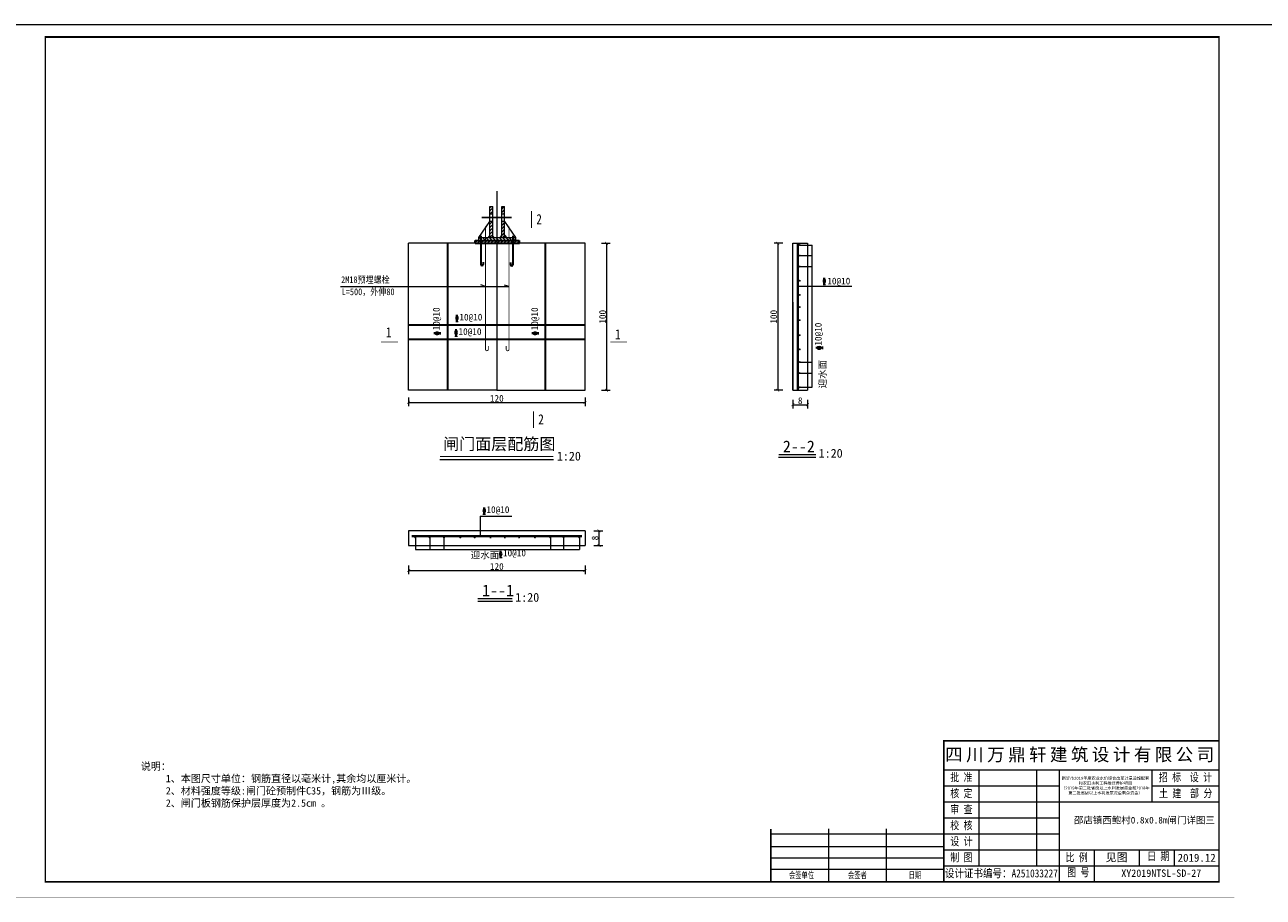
# Model space of a CAD drawing. Extents: x 36231 to 595326, y 3059 to 3871788.
# Tile 67 of 143: x 585431 to 585852, y 3864874 to 3865170. Entities that reach past the tile are written whole.
import ezdxf
from ezdxf.lldxf.tags import DXFTag

# ---------------------------------------------------------------- set-up
doc = ezdxf.new("R2010")
doc.units = 0
doc.header["$PDMODE"] = 32
doc.header["$PDSIZE"] = 0.2
doc.linetypes.add('CENTER', pattern=[50.8, 31.75, -6.35, 6.35, -6.35])
doc.layers.get('0').update_dxf_attribs({"linetype": 'CONTINUOUS'})
doc.layers.get('Defpoints').update_dxf_attribs({"linetype": 'CONTINUOUS'})
for name, color, linetype, lineweight in [('0.09标注线', 3, 'CONTINUOUS', 9), ('0.13文字', 3, 'CONTINUOUS', 13), ('图框１', 5, 'CONTINUOUS', 60), ('文字', 7, 'CONTINUOUS', 15), ('文字层', 7, 'CONTINUOUS', 15), ('标注线', 7, 'CONTINUOUS', 18), ('粗实线', 1, 'CONTINUOUS', 40), ('细实线', 3, 'CONTINUOUS', 20), ('细线', 7, 'CONTINUOUS', 15), ('轮廓西线', 1, 'CONTINUOUS', 15)]:
    doc.layers.add(name, color=color, linetype=linetype, lineweight=lineweight)
doc.layers.add('点划线', color=3, linetype='CENTER')
doc.layers.add('钢筋', color=1, linetype='CONTINUOUS')
doc.styles.add('-仿宋_GB2312', font='仿宋_GB2312_0.ttf')
doc.styles.add('CHX-1', font='tssdeng.shx', dxfattribs={"width": 0.7, "height": 300, "bigfont": 'atssdchn.shx'})
doc.styles.add('LYJFS', font='times.ttf', dxfattribs={"width": 0.7})
tags = doc.linetypes.add('DASHDOT2', pattern=[0.5, 0.25, -0.125, 0, -0.125]).pattern_tags.tags
tags[10:11] = [DXFTag(74, 4), DXFTag(75, 0), DXFTag(340, '0'), DXFTag(46, 1.0), DXFTag(50, 0.0), DXFTag(44, 0.0), DXFTag(45, 0.0)]
tags[8:9] = [DXFTag(74, 4), DXFTag(75, 0), DXFTag(340, '0'), DXFTag(46, 1.0), DXFTag(50, 0.0), DXFTag(44, 0.0), DXFTag(45, 0.0)]
tags[6:7] = [DXFTag(74, 4), DXFTag(75, 0), DXFTag(340, '0'), DXFTag(46, 1.0), DXFTag(50, 0.0), DXFTag(44, 0.0), DXFTag(45, 0.0)]
tags[4:5] = [DXFTag(74, 4), DXFTag(75, 0), DXFTag(340, '0'), DXFTag(46, 1.0), DXFTag(50, 0.0), DXFTag(44, 0.0), DXFTag(45, 0.0)]
doc.dimstyles.new('zzzz STANDARD', dxfattribs={"dimtxt": 2.3, "dimasz": 1, "dimexe": 1.25, "dimexo": 1.5, "dimgap": 0.2, "dimtad": 1, "dimdec": 0, "dimlfac": 10, "dimzin": 0, "dimdsep": 46, "dimtxsty": '-仿宋_GB2312', "dimblk": 'ARCHTICK', "dimcen": 0.09, "dimadec": 0, "dimazin": 0, "dimtfac": 1, "dimtdec": 0, "dimtix": 1, "dimtmove": 2, "dimatfit": 3, "dimfxl": 1.7, "dimfxlon": 1, "dimtolj": 1, "dimtzin": 0, "dimlwd": 9, "dimlwe": 9, "dimarcsym": 0})

# ---------------------------------------------------------------- blocks, each defined once
blk = doc.blocks.new('eesz')
at = {"layer": '图框１', "color": 7, "const_width": 0.467}
blk.add_lwpolyline([(25244.5, -497.6), (25244.5, -1980.6), (27344.5, -1980.6), (27344.5, -497.6)], close=True, dxfattribs=at)
blk.add_lwpolyline([(25244.5, -497.6), (25244.5, -1980.6), (27344.5, -1980.6), (27344.5, -497.6)], close=True, dxfattribs=at)
at = {"layer": '图框１', "color": 5, "const_width": 0.467}
blk.add_lwpolyline([(25244.5, -497.6), (25244.5, -1980.6), (27344.5, -1980.6), (27344.5, -497.6)], close=True, dxfattribs=at)
at = {"layer": '图框１', "color": 7}
blk.add_lwpolyline([(25322.3, -518.3, 3.11, 3.11, 0), (27318.5, -518.3, 2.59, 2.59, 0), (27318.5, -1954.6, 2.59, 2.59, 0), (25322.3, -1954.6, 2.59, 2.59, 0)], format="xyseb", close=True, dxfattribs=at)
blk.add_lwpolyline([(25322.3, -518.3, 3.11, 3.11, 0), (27318.5, -518.3, 2.59, 2.59, 0), (27318.5, -1954.6, 2.59, 2.59, 0), (25322.3, -1954.6, 2.59, 2.59, 0)], format="xyseb", close=True, dxfattribs=at)
at = {"layer": '图框１', "color": 5}
blk.add_lwpolyline([(25322.3, -518.3, 3.11, 3.11, 0), (27318.5, -518.3, 2.59, 2.59, 0), (27318.5, -1954.6, 2.59, 2.59, 0), (25322.3, -1954.6, 2.59, 2.59, 0)], format="xyseb", close=True, dxfattribs=at)
at = {"layer": '细线', "color": 7}
for p, q in [((26850.3, -1715.1), (27318.5, -1715.1)), ((26850.3, -1764.1), (27318.5, -1764.1)), ((26910.2, -1764.1), (26910.2, -1927.4)), ((27008.2, -1764.1), (27008.2, -1927.4)), ((27046.3, -1764.1), (27046.3, -1954.6)), ((27204.2, -1764.1), (27204.2, -1818.5)), ((26850.3, -1791.3), (27046.3, -1791.3)), ((27204.2, -1791.3), (27318.5, -1791.3)), ((26850.3, -1818.5), (27318.5, -1818.5)), ((26850.3, -1845.7), (27046.3, -1845.7)), ((26556.3, -1873), (26850.3, -1873)), ((26654.3, -1864.8), (26654.3, -1954.6)), ((26752.3, -1864.8), (26752.3, -1954.6)), ((26850.3, -1873), (27046.3, -1873)), ((26556.3, -1894.7), (26850.3, -1894.7)), ((26556.3, -1913.8), (26850.3, -1913.8)), ((26850.3, -1900.2), (27318.5, -1900.2)), ((27106.2, -1900.2), (27106.2, -1954.6)), ((27182.4, -1900.2), (27182.4, -1927.4)), ((27242.3, -1900.2), (27242.3, -1927.4)), ((26556.3, -1932.9), (26850.3, -1932.9)), ((26850.3, -1927.4), (27318.5, -1927.4))]:
    blk.add_line(p, q, dxfattribs=at)
at = {"layer": '细线', "color": 7, "const_width": 2.72}
for points in [[(27318.5, -1715.1), (26850.3, -1715.1), (26850.3, -1954.6)], [(26556.3, -1864.8), (26556.3, -1954.6)]]:
    blk.add_lwpolyline(points, dxfattribs=at)
at = {"layer": '文字', "color": 7, "line_spacing_factor": 0.5, "style": '-仿宋_GB2312'}
for s, insert, char_height, width, attachment_point in [('{\\fSimSun|b0|i0|c134|p2;\\T1.2;\\C256;四川万鼎轩建筑设计有限公司}', (27084.4, -1739.6), 21.778, 468.222, 5), ('{\\W0.8;批 准}', (26880.3, -1777.7), 13.611, 59.889, 5), ('{\\W0.8;招 标  设 计}', (27261.3, -1777.7), 13.611, 114.153, 5), ('{\\W0.8;核 定}', (26880.3, -1804.9), 13.611, 59.889, 5), ('{\\W0.8;土 建  部 分}', (27261.7, -1804.9), 13.611, 114.902, 5), ('{\\W0.8;审 查}', (26880.3, -1832.1), 13.611, 59.889, 5), ('{\\W0.8;校 核}', (26880.3, -1859.4), 13.611, 59.889, 5), ('{\\W0.8;设 计}', (26880.3, -1886.6), 13.611, 59.889, 5), ('{\\W0.8;制 图}', (26880.3, -1913.8), 13.611, 59.889, 5), ('{\\W0.8;比 例}', (27076.3, -1913.8), 13.611, 59.889, 5), ('见图', (27144.3, -1913.8), 13.61, 76.222, 5), ('{\\W0.8;日 期}', (27196.2, -1904.4), 13.611, 54.508, 1), ('2019.12', (27280.4, -1913.8), 13.61, 76.222, 5), ('{\\W0.7; 会签单位}', (26605.3, -1943.7), 10.889, 98, 5), ('{\\W0.7;会签者}', (26703.3, -1943.7), 10.889, 98, 5), ('{\\W0.7;日期}', (26801.3, -1943.7), 10.89, 98, 5), ('{\\W0.85;设计证书编号：A251033227}', (26948.3, -1941), 13.611, 196, 5), ('{\\W0.8;图 号}', (27060.1, -1931.7), 13.611, 54.508, 1)]:
    blk.add_mtext(s, dxfattribs=dict(at, insert=insert, char_height=char_height, width=width, attachment_point=attachment_point))
at = {"layer": '文字', "color": 7, "insert": (27125.3, -1791.3), "char_height": 5, "width": 157.889, "attachment_point": 5, "style": '-仿宋_GB2312'}
blk.add_mtext('新沂市2019年度农业水价综合改革计量设施配套\\P和农田水利工程维修养护项目\\P（2019年第二批省级以上水利发展资金和2018年\\P第二批省级以上水利发展资金剩余资金）', dxfattribs=at)
blk = doc.blocks.new('_ARCHTICK')
at = {"color": 0, "linetype": 'ByBlock', "const_width": 0.15}
blk.add_lwpolyline([(-0.5, -0.5), (0.5, 0.5)], dxfattribs=at)
blk = doc.blocks.new('*D2118')
at = {"layer": 'Defpoints', "color": 0, "lineweight": 13}
for p in [(585611.35, 3864998.28), (585611.35, 3864993.28), (585626.5, 3864993.28)]:
    blk.add_point(p, dxfattribs=at)
at = {"layer": '细实线', "color": 0, "lineweight": 9}
for p, q in [((585624.8, 3864998.28), (585627.75, 3864998.28)), ((585626.5, 3864998.28), (585626.5, 3864993.28)), ((585624.8, 3864993.28), (585627.75, 3864993.28))]:
    blk.add_line(p, q, dxfattribs=at)
for p, rotation in [((585626.5, 3864998.28), 90), ((585626.5, 3864993.28), 270)]:
    blk.add_blockref('_ARCHTICK', p, dxfattribs=dict(at, rotation=rotation))
at = {"layer": '细实线', "color": 0, "lineweight": 9, "insert": (585625.15, 3864995.78), "char_height": 2.3, "attachment_point": 5, "rotation": 90, "style": '-仿宋_GB2312'}
blk.add_mtext('\\A1;8', dxfattribs=at)
blk = doc.blocks.new('*D2119')
at = {"layer": 'Defpoints', "color": 0, "lineweight": 13}
for p in [(585692.44, 3865096.02), (585687.28, 3865046.02), (585692.44, 3865046.02)]:
    blk.add_point(p, dxfattribs=at)
at = {"layer": '细实线', "color": 0, "lineweight": 9}
for p, q in [((585688.98, 3865096.02), (585686.03, 3865096.02)), ((585687.28, 3865096.02), (585687.28, 3865046.02)), ((585688.98, 3865046.02), (585686.03, 3865046.02))]:
    blk.add_line(p, q, dxfattribs=at)
for p, rotation in [((585687.28, 3865096.02), 90), ((585687.28, 3865046.02), 270)]:
    blk.add_blockref('_ARCHTICK', p, dxfattribs=dict(at, rotation=rotation))
at = {"layer": '细实线', "color": 0, "lineweight": 9, "insert": (585685.93, 3865071.02), "char_height": 2.3, "attachment_point": 5, "rotation": 90, "style": '-仿宋_GB2312'}
blk.add_mtext('\\A1;100', dxfattribs=at)
blk = doc.blocks.new('*D2121')
at = {"layer": 'Defpoints', "color": 0, "lineweight": 13}
for p in [(585614.98, 3865096.02), (585614.98, 3865046.02), (585629.08, 3865046.02)]:
    blk.add_point(p, dxfattribs=at)
at = {"layer": '细实线', "color": 0, "lineweight": 9}
for p, q in [((585627.38, 3865096.02), (585630.33, 3865096.02)), ((585629.08, 3865096.02), (585629.08, 3865046.02)), ((585627.38, 3865046.02), (585630.33, 3865046.02))]:
    blk.add_line(p, q, dxfattribs=at)
for p, rotation in [((585629.08, 3865096.02), 90), ((585629.08, 3865046.02), 270)]:
    blk.add_blockref('_ARCHTICK', p, dxfattribs=dict(at, rotation=rotation))
at = {"layer": '细实线', "color": 0, "lineweight": 9, "insert": (585627.73, 3865071.02), "char_height": 2.3, "attachment_point": 5, "rotation": 90, "style": '-仿宋_GB2312'}
blk.add_mtext('\\A1;100', dxfattribs=at)

msp = doc.modelspace()

# ---------------------------------------------------------------- hatches: boundary and pattern name
at = {"layer": '标注线'}
h = msp.add_hatch(dxfattribs=at)
h.set_pattern_fill('ANSI31', scale=0.25, style=0)
h.set_pattern_definition([(45, (584792.7514, 3864454.0564), (-0.561266, 0.561266), [])])
h.paths.add_polyline_path([(585590.4, 3865108.52), (585589.4, 3865108.52), (585589.4, 3865106), (585590.4, 3865106)])
h.paths.add_polyline_path([(585589.4, 3865098.02), (585590.4, 3865098.02), (585590.4, 3865103.5), (585589.4, 3865103.5)])
h.paths.add_polyline_path([(585594.4, 3865108.52), (585593.4, 3865108.52), (585593.4, 3865106), (585594.4, 3865106)])
h.paths.add_polyline_path([(585594.4, 3865103.5), (585593.4, 3865103.5), (585593.4, 3865098.02), (585594.4, 3865098.02)])
h = msp.add_hatch(dxfattribs=at)
h.set_pattern_fill('ANSI31', scale=0.25, angle=90, style=0)
h.set_pattern_definition([(135, (584472.3777, 3864467.0235), (-0.561266, -0.561266), [])])
h.paths.add_polyline_path([(585585.65, 3865098.02), (585585.65, 3865097.02), (585598.15, 3865097.02), (585598.15, 3865098.02)])
h = msp.add_hatch(dxfattribs=at)
h.set_pattern_fill('ANSI31', scale=0.25, style=0)
h.set_pattern_definition([(45, (584472.3777, 3864467.0235), (-0.561266, 0.561266), [])])
h.paths.add_polyline_path([(585599.4, 3865097.02), (585584.4, 3865097.02), (585584.4, 3865096.02), (585599.4, 3865096.02)])
at = {"layer": '轮廓西线', "lineweight": 15}
for points in [[(585589.4, 3865098.73), (585589.4, 3865098.02), (585588.78, 3865098.02)], [(585590.4, 3865098.73), (585590.4, 3865098.02), (585591.01, 3865098.02)], [(585593.4, 3865098.73), (585593.4, 3865098.02), (585592.78, 3865098.02)], [(585594.4, 3865098.73), (585594.4, 3865098.02), (585595.01, 3865098.02)]]:
    msp.add_hatch(color=4, dxfattribs=at).paths.add_polyline_path(points)

# ---------------------------------------------------------------- linework, layer by layer
at = {"color": 7, "lineweight": 15}
msp.add_line((585692.44, 3865076.02), (585692.44, 3865046.02), dxfattribs=at)
at = {"layer": '0.09标注线', "lineweight": 13}
for p, q in [((585694.95, 3865055.62), (585699, 3865055.62)), ((585694.79, 3865051.87), (585699, 3865051.87)), ((585694.95, 3865047.05), (585699, 3865047.05)), ((585568.91, 3864995.8), (585568.91, 3864991.87)), ((585573.77, 3864995.8), (585573.77, 3864991.87)), ((585609.96, 3864995.8), (585609.96, 3864991.87)), ((585614.45, 3864995.8), (585614.45, 3864991.87))]:
    msp.add_line(p, q, dxfattribs=at)
at = {"layer": '0.13文字', "lineweight": 13}
msp.add_line((590756.67, 3865170.28), (583664.28, 3865170.28), dxfattribs=at)
at = {"layer": '标注线', "color": 7}
for p, q in [((585572.37, 3865022.45), (585611.02, 3865022.45)), ((585687.57, 3865023.33), (585700.28, 3865023.33)), ((585585.25, 3864974.35), (585597.06, 3864974.35))]:
    msp.add_line(p, q, dxfattribs=at)
for points, const_width in [([(585603.55, 3865101.2), (585603.55, 3865106.94)], 0.28), ([(585558.14, 3865062.47), (585552.4, 3865062.47)], 0.28), ([(585636.05, 3865062.47), (585630.3, 3865062.47)], 0.28), ([(585604.23, 3865033.15), (585604.23, 3865038.89)], 0.28), ([(585572.37, 3865023.52), (585610.97, 3865023.52)], 0.4), ([(585687.57, 3865024.12), (585700.28, 3865024.12)], 0.4), ([(585585.25, 3864975.15), (585597.06, 3864975.15)], 0.4)]:
    msp.add_lwpolyline(points, dxfattribs=dict(at, const_width=const_width))
at = {"layer": '点划线', "color": 7, "ltscale": 0.2}
for p, q in [((585586.6, 3865104.75), (585596.24, 3865104.75)), ((585587.85, 3865104.75), (585597.49, 3865104.75))]:
    msp.add_line(p, q, dxfattribs=at)
at = {"layer": '细实线', "color": 1, "linetype": 'DASHDOT2', "ltscale": 9}
msp.add_line((585591.74, 3865113.76), (585591.74, 3865046.02), dxfattribs=at)
at = {"layer": '细实线', "color": 3, "lineweight": 9}
for p, q in [((585694.79, 3865095.42), (585699, 3865095.42)), ((585699, 3865047.05), (585699, 3865095.42)), ((585694.79, 3865091.84), (585699, 3865091.84)), ((585694.79, 3865088.1), (585699, 3865088.1)), ((585538.57, 3865081.3), (585595.9, 3865081.3)), ((585587.9, 3865081.3), (585586.33, 3865081.87)), ((585595.9, 3865081.3), (585594.35, 3865081.75)), ((585694.27, 3865081.41), (585712.45, 3865081.41)), ((585586.13, 3865003.26), (585586.13, 3864996.42)), ((585586.13, 3865003.25), (585596.88, 3865003.25)), ((585564.04, 3864995.96), (585564.04, 3864991.87)), ((585564.04, 3864991.87), (585619.83, 3864991.87)), ((585619.83, 3864995.8), (585619.83, 3864991.87))]:
    msp.add_line(p, q, dxfattribs=at)
at = {"layer": '轮廓西线', "color": 4, "lineweight": 15}
for p, q in [((585589.4, 3865098.02), (585589.4, 3865108.52)), ((585589.4, 3865108.52), (585590.4, 3865108.52)), ((585589.4, 3865106), (585590.4, 3865106)), ((585590.4, 3865098.02), (585590.4, 3865108.52)), ((585593.4, 3865098.02), (585593.4, 3865108.52)), ((585593.4, 3865108.52), (585594.4, 3865108.52)), ((585593.4, 3865106), (585594.4, 3865106)), ((585594.4, 3865098.02), (585594.4, 3865108.52)), ((585585.65, 3865098.02), (585589.4, 3865103.4)), ((585589.4, 3865103.5), (585590.4, 3865103.5)), ((585593.4, 3865103.5), (585594.4, 3865103.5)), ((585594.4, 3865103.4), (585598.15, 3865098.02)), ((585585.65, 3865098.02), (585598.15, 3865098.02)), ((585585.65, 3865097.02), (585585.65, 3865098.02)), ((585589.4, 3865098.73), (585588.78, 3865098.02)), ((585593.4, 3865098.73), (585592.78, 3865098.02)), ((585594.4, 3865098.73), (585595.01, 3865098.02)), ((585598.15, 3865098.02), (585598.15, 3865097.02)), ((585621.74, 3865096.02), (585561.74, 3865096.02)), ((585561.74, 3865046.02), (585561.74, 3865096.02)), ((585621.74, 3865046.02), (585621.74, 3865096.02)), ((585692.44, 3865046.02), (585692.44, 3865096.02)), ((585692.44, 3865096.02), (585697.44, 3865096.02)), ((585697.44, 3865096.02), (585697.44, 3865046.02)), ((585591.74, 3865046.02), (585561.74, 3865046.02)), ((585591.74, 3865046.02), (585621.74, 3865046.02)), ((585692.44, 3865046.02), (585697.44, 3865046.02)), ((585621.74, 3864998.28), (585561.74, 3864998.28)), ((585561.74, 3864998.28), (585561.74, 3864993.28)), ((585621.74, 3864998.28), (585621.74, 3864993.28)), ((585561.74, 3864993.28), (585621.74, 3864993.28))]:
    msp.add_line(p, q, dxfattribs=at)
at = {"layer": '钢筋', "color": 1, "lineweight": 30}
for p, q in [((585586.31, 3865098.52), (585586.31, 3865088.85)), ((585597.16, 3865098.52), (585597.16, 3865088.85)), ((585597.17, 3865098.42), (585597.17, 3865088.74)), ((585574.94, 3865096.02), (585574.94, 3865046.02)), ((585584.4, 3865096.02), (585584.4, 3865097.02)), ((585584.4, 3865097.02), (585599.4, 3865097.02)), ((585584.41, 3865096.03), (585599.41, 3865096.03)), ((585586.31, 3865096.02), (585597.16, 3865096.02)), ((585599.4, 3865097.02), (585599.4, 3865096.02)), ((585608.24, 3865096.02), (585608.24, 3865046.02)), ((585587.06, 3865089.62), (585587.06, 3865088.85)), ((585596.42, 3865089.52), (585596.42, 3865088.74)), ((585561.74, 3865068.34), (585621.74, 3865068.34)), ((585561.74, 3865063.43), (585621.74, 3865063.43))]:
    msp.add_line(p, q, dxfattribs=at)
at = {"layer": '钢筋', "color": 1, "lineweight": 40}
for p, q in [((585694.17, 3865096.02), (585694.17, 3865046.33)), ((585562.83, 3864996.42), (585620.68, 3864996.42))]:
    msp.add_line(p, q, dxfattribs=at)
at = {"layer": '钢筋', "color": 1, "lineweight": 30, "const_width": 0.3}
for points in [[(585587.9, 3865090.02), (585587.9, 3865101.75)], [(585595.9, 3865101.75), (585595.9, 3865090.02)], [(585587.9, 3865100.02), (585587.9, 3865059.95)], [(585595.9, 3865100.02), (585595.9, 3865059.95)], [(585588.85, 3865061.11), (585588.85, 3865059.95)], [(585594.95, 3865061.11), (585594.95, 3865059.95)]]:
    msp.add_lwpolyline(points, dxfattribs=at)
at = {"layer": '钢筋', "color": 1, "lineweight": 30, "const_width": 0.325}
for points in [[(585694.63, 3865095.42, 1), (585694.95, 3865095.42, 1)], [(585694.63, 3865091.84, 1), (585694.95, 3865091.84, 1)], [(585694.63, 3865088.1, 1), (585694.95, 3865088.1, 1)], [(585694.63, 3865083.28, 1), (585694.95, 3865083.28, 1)], [(585694.63, 3865078.46, 1), (585694.95, 3865078.46, 1)], [(585694.63, 3865074.32, 1), (585694.95, 3865074.32, 1)], [(585694.63, 3865069.89, 1), (585694.95, 3865069.89, 1)], [(585694.63, 3865064.75, 1), (585694.95, 3865064.75, 1)], [(585694.63, 3865059.93, 1), (585694.95, 3865059.93, 1)], [(585694.63, 3865055.62, 1), (585694.95, 3865055.62, 1)], [(585694.63, 3865051.87, 1), (585694.95, 3865051.87, 1)], [(585694.63, 3865047.05, 1), (585694.95, 3865047.05, 1)], [(585563.88, 3864995.96, 1), (585564.21, 3864995.96, 1)], [(585568.75, 3864995.96, 1), (585569.07, 3864995.96, 1)], [(585573.61, 3864995.96, 1), (585573.93, 3864995.96, 1)], [(585579.17, 3864995.96, 1), (585579.5, 3864995.96, 1)], [(585584.04, 3864995.96, 1), (585584.36, 3864995.96, 1)], [(585589.44, 3864995.96, 1), (585589.76, 3864995.96, 1)], [(585594.3, 3864995.96, 1), (585594.63, 3864995.96, 1)], [(585599.17, 3864995.96, 1), (585599.49, 3864995.96, 1)], [(585604.54, 3864995.96, 1), (585604.86, 3864995.96, 1)], [(585609.8, 3864995.96, 1), (585610.13, 3864995.96, 1)], [(585614.29, 3864995.96, 1), (585614.61, 3864995.96, 1)], [(585619.67, 3864995.96, 1), (585619.99, 3864995.96, 1)]]:
    msp.add_lwpolyline(points, format="xyb", close=True, dxfattribs=at)
at = {"layer": '钢筋', "color": 1, "lineweight": 30, "const_width": 0.3}
for points in [[(585587.9, 3865059.95, 1), (585588.85, 3865059.95)], [(585595.9, 3865059.95, -1), (585594.95, 3865059.95)]]:
    msp.add_lwpolyline(points, format="xyb", dxfattribs=at)
at = {"layer": '钢筋', "color": 1, "lineweight": 30}
for centre in [(585586.69, 3865088.85), (585596.8, 3865088.74)]:
    msp.add_arc(centre, 0.374, 180, 0, dxfattribs=at)

# ---------------------------------------------------------------- block references
at = {"layer": '文字层', "xscale": 0.1999999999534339, "yscale": 0.2000000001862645, "zscale": 0.2}
msp.add_blockref('eesz', (580373.71, 3865269.8), dxfattribs=at)

# ---------------------------------------------------------------- texts
at = {"layer": '0.13文字', "color": 0, "linetype": 'Continuous', "lineweight": 13, "insert": (585804.15, 3864883.07), "char_height": 2.5, "width": 66.6611, "attachment_point": 1, "style": 'LYJFS'}
msp.add_mtext('{\\fFangSong_GB2312|b0|i0|c134|p49;\\W1;XY2019NTSL-SD-27}', dxfattribs=at)
at = {"layer": '文字', "color": 7, "insert": (585788.04, 3864901.01), "char_height": 2.3, "width": 72.3832, "attachment_point": 1, "style": '-仿宋_GB2312'}
msp.add_mtext('\\A1;邵店镇西鲍村{\\A0;0.8x0.8m闸门详图三}', dxfattribs=at)
at = {"layer": '粗实线', "insert": (585470.64, 3864919.41), "char_height": 2.5, "width": 112.5675, "attachment_point": 1, "style": '-仿宋_GB2312'}
msp.add_mtext('{\\C0;说明：\\P     1、本图尺寸单位：钢筋直径以毫米计,其余均以厘米计。\\P     2、材料强度等级:闸门砼预制件C35，钢筋为Ⅲ级。\\P     2、闸门板钢筋保护层厚度为2.5cm 。}', dxfattribs=at)
at = {"layer": '细实线', "color": 7, "style": '-仿宋_GB2312', "width": 0.8}
for s, p in [('2', (585605.18, 3865102.49)), ('1', (585554.01, 3865064.01)), ('1', (585631.97, 3865063.32)), ('2', (585605.85, 3865034.43))]:
    msp.add_text(s, height=3.45, dxfattribs=at).set_placement(p)
at = {"layer": '细实线', "color": 3, "lineweight": 9}
for s, style, width, p in [('2M18预埋螺栓', '-仿宋_GB2312', 0.85, (585538.79, 3865082.49)), ('L=500，外伸80', '-仿宋_GB2312', 0.85, (585538.99, 3865078.38)), ('\x84', 'CHX-1', 0.62, (585586.85, 3865003.9)), ('\x84', 'CHX-1', 0.62, (585592.47, 3864989.17))]:
    msp.add_text(s, height=2.3, dxfattribs=dict(at, style=style, width=width)).set_placement(p)
at = {"layer": '细实线', "style": 'CHX-1', "width": 0.62}
for p in [(585702.51, 3865082), (585577.59, 3865069.38), (585577.29, 3865064.47)]:
    msp.add_text('\x84', height=2.3, dxfattribs=at).set_placement(p)
for p in [(585572.64, 3865064.76), (585605.97, 3865064.76)]:
    msp.add_text('\x84', height=2.3, rotation=90, dxfattribs=at).set_placement(p)
at = {"layer": '细实线', "color": 3, "lineweight": 9, "style": 'CHX-1', "width": 0.62}
msp.add_text('\x84', height=2.3, rotation=90, dxfattribs=at).set_placement((585702.59, 3865059.84))
at = {"layer": '细实线', "style": '-仿宋_GB2312'}
for s, insert, char_height, width, attachment_point in [('10@10', (585704.16, 3865084.33), 2.3, 19.6351, 1), ('10@10', (585579.01, 3865069.26), 2.3, 19.6351, 7), ('10@10', (585578.71, 3865064.35), 2.3, 19.6351, 7), ('{\\C0;闸门面层配筋图}', (585573.47, 3865029.77), 4, 45.5091, 1), ('{\\C0;2--2}', (585689.03, 3865028.93), 4, 45.5091, 1), ('{\\C0;1:20}', (585701.22, 3865026.1), 3, 15.2212, 1), ('{\\C0;1:20}', (585612.17, 3865025.14), 3, 15.2212, 1), ('10@10', (585588.21, 3865003.79), 2.3, 19.6351, 7), ('迎水面', (585582.88, 3864988.56), 2.3, 19.6351, 7), ('10@10', (585593.84, 3864989.05), 2.3, 19.6351, 7), ('{\\C0;1--1}', (585586.72, 3864979.95), 4, 45.5091, 1), ('{\\C0;1:20}', (585598, 3864977.12), 3, 15.2212, 1)]:
    msp.add_mtext(s, dxfattribs=dict(at, insert=insert, char_height=char_height, width=width, attachment_point=attachment_point))
at = {"layer": '细实线', "char_height": 2.3, "width": 19.6351, "attachment_point": 7, "rotation": 90, "style": '-仿宋_GB2312'}
for s, insert in [('10@10', (585572.82, 3865066.41)), ('10@10', (585606.23, 3865066.41)), ('10@10', (585702.71, 3865061.21)), ('迎水面', (585703.95, 3865046.69))]:
    msp.add_mtext(s, dxfattribs=dict(at, insert=insert))

# ---------------------------------------------------------------- dimensions: what is measured, and where the dimension line sits
at = {"layer": '细实线', "lineweight": 9}
for base, p1, p2, picture, middle in [((585629.08, 3865046.02), (585614.98, 3865096.02), (585614.98, 3865046.02), '*D2121', (585627.73, 3865071.02)), ((585687.28, 3865046.02), (585692.44, 3865096.02), (585692.44, 3865046.02), '*D2119', (585685.93, 3865071.02))]:
    dim = msp.add_linear_dim(base=base, p1=p1, p2=p2, angle=90, dimstyle='zzzz STANDARD', override={"dimlfac": 2}, dxfattribs=at)
    dim.commit()
    dim.dimension.update_dxf_attribs({"geometry": picture, "text_midpoint": middle})
msp.add_linear_dim(base=(585697.44, 3865041.12), p1=(585692.44, 3865063.13), p2=(585697.44, 3865063.13), text='8', dimstyle='zzzz STANDARD', override={"dimlfac": 2}, dxfattribs=at).render()
for base, p1, p2 in [((585621.74, 3865041.92), (585561.74, 3865056.02), (585621.74, 3865056.02)), ((585621.74, 3864984.75), (585561.74, 3864993.28), (585621.74, 3864993.28))]:
    msp.add_linear_dim(base=base, p1=p1, p2=p2, dimstyle='zzzz STANDARD', override={"dimlfac": 2}, dxfattribs=at).render()
dim = msp.add_linear_dim(base=(585626.5, 3864993.28), p1=(585611.35, 3864998.28), p2=(585611.35, 3864993.28), angle=90, text='8', dimstyle='zzzz STANDARD', override={"dimlfac": 2}, dxfattribs=at)
dim.commit()
dim.dimension.update_dxf_attribs({"geometry": '*D2118', "text_midpoint": (585625.15, 3864995.78)})

doc.saveas('drawing.dxf')
